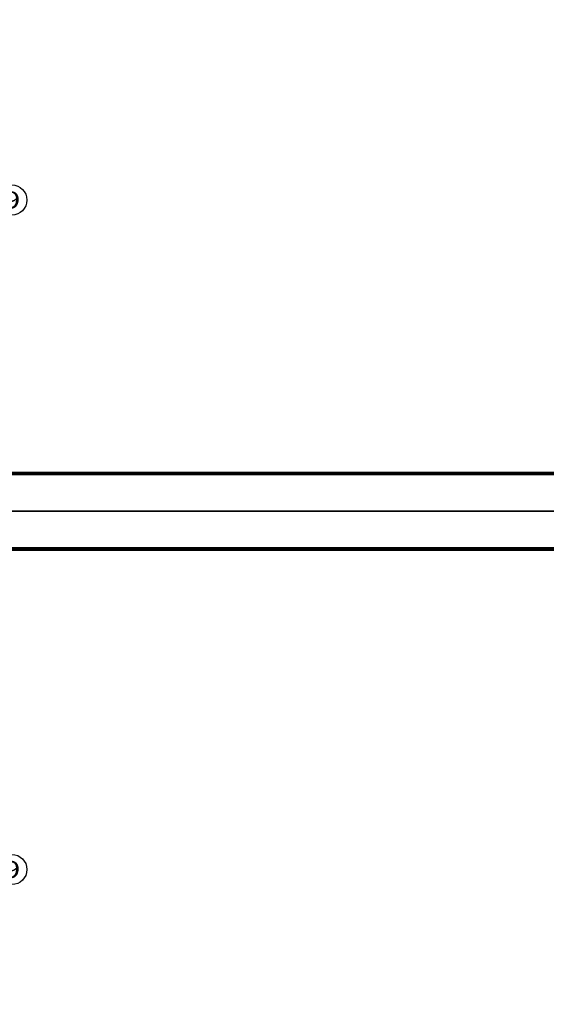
# Model space of a CAD drawing. Extents: x 427948 to 764348, y 274849 to 601549.
# Tile 106 of 212: x 651659 to 665619, y 439968 to 466094. Entities that reach past the tile are written whole.
import ezdxf
from ezdxf.enums import TextEntityAlignment as Align

# ---------------------------------------------------------------- set-up
doc = ezdxf.new("R2010")
doc.units = 0
doc.header["$LTSCALE"] = 1000
doc.header["$MEASUREMENT"] = 0
doc.layers.get('0').update_dxf_attribs({"linetype": 'CONTINUOUS'})
for name, color, linetype in [('AXIS', 3, 'CONTINUOUS'), ('AXIS_TEXT', 7, 'CONTINUOUS'), ('PUB_TITLE', 4, 'CONTINUOUS')]:
    doc.layers.add(name, color=color, linetype=linetype)
doc.styles.add('_TCH_AXIS', font='COMPLEX', dxfattribs={"bigfont": 'GBCBIG'})
doc.styles.add('COMPLEX', font='COMPLEX')

# ---------------------------------------------------------------- blocks, each defined once
blk = doc.blocks.new('24')
at = {"layer": 'PUB_TITLE', "linetype": 'Continuous'}
blk.add_lwpolyline([(-1193989, 144319), (-1109889, 144319), (-1109889, 203719), (-1193989, 203719)], close=True, dxfattribs=at)
at = {"layer": 'PUB_TITLE', "linetype": 'Continuous', "const_width": 100}
blk.add_lwpolyline([(-1191489, 145319), (-1110889, 145319), (-1110889, 202719), (-1191489, 202719)], close=True, dxfattribs=at)
blk = doc.blocks.new('_AXISO')
blk.add_circle((0, 0), 0.5)
at = {"layer": 'AXIS_TEXT', "style": 'COMPLEX', "width": 1.041667}
blk.add_attdef('A', text='', height=0.56, dxfattribs=at).set_placement((-0.25, -0.28), (0.25, -0.28), align=Align.FIT)

msp = doc.modelspace()

# ---------------------------------------------------------------- block references
for p in [(1790136.9, 308730.5), (1790136.9, 249330.5)]:
    msp.add_blockref('24', p)
at = {"layer": 'AXIS'}
ref = msp.add_blockref('_AXISO', (651449.4, 461309.3), dxfattribs=dict(at, xscale=800, yscale=800, zscale=800))
ref.add_attrib('A', '9', dxfattribs={"layer": 'AXIS_TEXT', "height": 452.5, "style": '_TCH_AXIS', "width": 1.5}).set_placement((651223.1, 461083), (651675.6, 461083), align=Align.FIT)
ref = msp.add_blockref('_AXISO', (651449.4, 443544.4), dxfattribs=dict(at, xscale=800, yscale=800, zscale=800))
ref.add_attrib('A', '9', dxfattribs={"layer": 'AXIS_TEXT', "height": 452.5, "style": '_TCH_AXIS', "width": 1.5}).set_placement((651223.1, 443318.1), (651675.6, 443318.1), align=Align.FIT)

doc.saveas('drawing.dxf')
